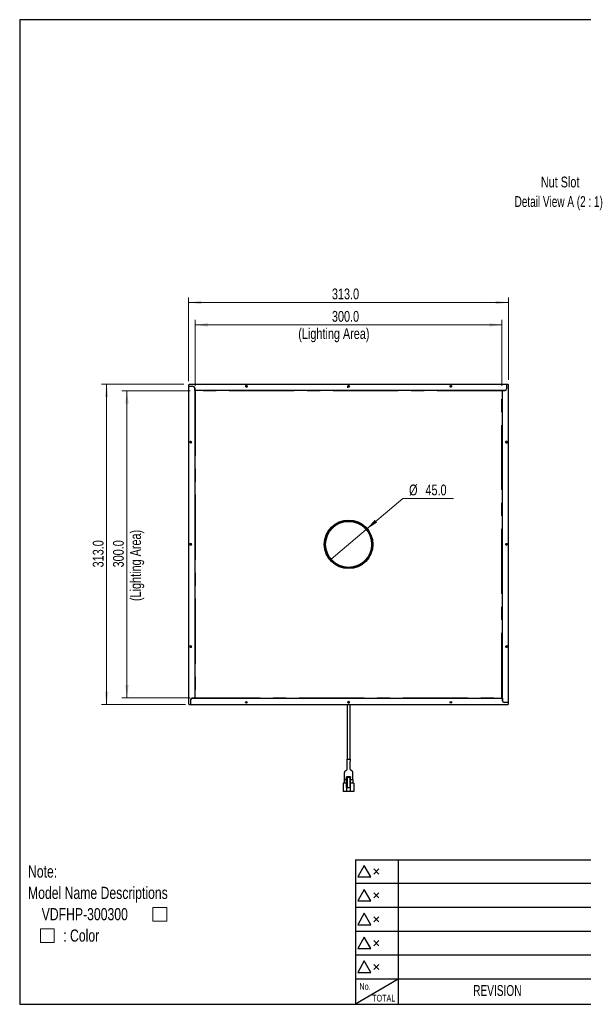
# Model space of a CAD drawing. Header units: millimetres. Extents: x 6 to 294, y 6 to 202.
# Tile 1 of 8: x 6 to 116, y 6 to 199. Entities that reach past the tile are written whole.
import ezdxf

# ---------------------------------------------------------------- set-up
doc = ezdxf.new("R2010")
doc.units = ezdxf.units.MM
doc.linetypes.add('CENTERX2', pattern=[20.32, 12.7, -2.54, 2.54, -2.54])
doc.styles.add('SLDTEXTSTYLE0', font='TXT', dxfattribs={"width": 0.75})
doc.styles.add('SLDTEXTSTYLE2', font='TXT', dxfattribs={"width": 0.7})
doc.styles.add('SLDTEXTSTYLE7', font='TXT', dxfattribs={"width": 0.690476})
doc.dimstyles.new('SLDDIMSTYLE0', dxfattribs={"dimtxt": 2.116667, "dimasz": 2.5, "dimexe": 0, "dimexo": 0.0625, "dimgap": 0.529167, "dimtad": 1, "dimdec": 1, "dimlfac": 5, "dimrnd": 1e-09, "dimzin": 4, "dimdsep": 46, "dimtxsty": 'SLDTEXTSTYLE0', "dimsah": 1, "dimcen": 0.09, "dimadec": 0, "dimazin": 1, "dimtfac": 1, "dimtdec": 1, "dimtofl": 0, "dimtmove": 0, "dimatfit": 3, "dimfxl": 1, "dimfrac": 2, "dimtolj": 1, "dimtzin": 12, "dimarcsym": 0})
doc.dimstyles.new('SLDDIMSTYLE1', dxfattribs={"dimtxt": 2.116667, "dimasz": 2.5, "dimexe": 0, "dimexo": 0.0625, "dimgap": 0.529167, "dimtad": 0, "dimtih": 1, "dimtoh": 1, "dimdec": 1, "dimlfac": 5, "dimrnd": 1e-09, "dimzin": 4, "dimdsep": 46, "dimtxsty": 'SLDTEXTSTYLE0', "dimblk1": 'NONE', "dimsah": 1, "dimcen": 0, "dimadec": 0, "dimazin": 1, "dimtfac": 1, "dimtdec": 1, "dimtmove": 0, "dimatfit": 3, "dimldrblk": 'NONE', "dimfxl": 1, "dimfrac": 2, "dimtolj": 1, "dimtzin": 12, "dimarcsym": 0})

# ---------------------------------------------------------------- blocks, each defined once
blk = doc.blocks.new('SW_SYMBOL_AWLD_SQR')
at = {"color": 0, "linetype": 'Continuous', "lineweight": 0}
for p, q in [((1600, 1600), (0, 1600)), ((0, 1600), (0, 0)), ((1600, 0), (1600, 1600)), ((0, 0), (1600, 0))]:
    blk.add_line(p, q, dxfattribs=at)
blk = doc.blocks.new('SW_NOTE_1')
at = {"color": 0, "linetype": 'Continuous', "lineweight": 0, "xscale": 0.0016898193, "yscale": 0.0016898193, "zscale": 0.0016898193}
for p in [(24.43, -7.85), (2.44, -12.03)]:
    blk.add_blockref('SW_SYMBOL_AWLD_SQR', p, dxfattribs=at)
at = {"color": 0, "linetype": 'Continuous', "lineweight": 0, "attachment_point": 1, "style": 'SLDTEXTSTYLE0'}
for s, insert, char_height in [('Note:', (0, 3.07), 2.381), ('Model Name Descriptions', (0, -1.11), 2.3813), ('VDFHP-300300', (2.68, -5.28), 2.3813), (': Color', (6.9, -9.46), 2.381)]:
    blk.add_mtext(s, dxfattribs=dict(at, insert=insert, char_height=char_height))
blk = doc.blocks.new('_D')
at = {"color": 7, "linetype": 'Continuous', "lineweight": 18}
for p, q in [((40.24, 127.42), (40.24, 140.34)), ((100.24, 139.34), (40.24, 139.34)), ((100.24, 127.42), (100.24, 140.34))]:
    blk.add_line(p, q, dxfattribs=at)
for points in [[(40.24, 139.34), (42.74, 138.99), (42.74, 139.69)], [(100.24, 139.34), (97.74, 139.69), (97.74, 138.99)]]:
    blk.add_solid(points, dxfattribs=at)
at = {"color": 7, "linetype": 'Continuous', "lineweight": 18, "attachment_point": 1, "style": 'SLDTEXTSTYLE0'}
for s, insert, char_height in [('300.0', (66.98, 142.07), 2.117), ('(Lighting Area)', (60.4, 138.7), 2.1167)]:
    blk.add_mtext(s, dxfattribs=dict(at, insert=insert, char_height=char_height))
blk = doc.blocks.new('_D_1')
at = {"color": 7, "linetype": 'Continuous', "lineweight": 18}
for p, q in [((39.24, 126.42), (25.88, 126.42)), ((26.88, 126.42), (26.88, 66.42)), ((39.24, 66.42), (25.88, 66.42))]:
    blk.add_line(p, q, dxfattribs=at)
for points in [[(26.88, 126.42), (26.53, 123.92), (27.23, 123.92)], [(26.88, 66.42), (27.23, 68.92), (26.53, 68.92)]]:
    blk.add_solid(points, dxfattribs=at)
at = {"color": 7, "linetype": 'Continuous', "lineweight": 18, "attachment_point": 1, "rotation": 90, "style": 'SLDTEXTSTYLE0'}
for s, insert, char_height in [('(Lighting Area)', (27.51, 85.33), 2.1167), ('300.0', (24.15, 91.91), 2.117)]:
    blk.add_mtext(s, dxfattribs=dict(at, insert=insert, char_height=char_height))
blk = doc.blocks.new('_D_2')
at = {"color": 7, "linetype": 'Continuous', "lineweight": 18}
for p, q in [((38.94, 128.32), (38.94, 144.73)), ((101.54, 128.62), (101.54, 144.73)), ((38.94, 143.73), (101.54, 143.73))]:
    blk.add_line(p, q, dxfattribs=at)
for points in [[(38.94, 143.73), (41.44, 143.38), (41.44, 144.08)], [(101.54, 143.73), (99.04, 144.08), (99.04, 143.38)]]:
    blk.add_solid(points, dxfattribs=at)
at = {"color": 7, "linetype": 'Continuous', "lineweight": 18, "insert": (66.98, 146.46), "char_height": 2.117, "attachment_point": 1, "style": 'SLDTEXTSTYLE0'}
blk.add_mtext('313.0', dxfattribs=at)
blk = doc.blocks.new('_D_3')
at = {"color": 7, "linetype": 'Continuous', "lineweight": 18}
for p, q in [((38.04, 127.72), (21.91, 127.72)), ((22.91, 127.72), (22.91, 65.12)), ((38.34, 65.12), (21.91, 65.12))]:
    blk.add_line(p, q, dxfattribs=at)
for points in [[(22.91, 127.72), (22.56, 125.22), (23.26, 125.22)], [(22.91, 65.12), (23.26, 67.62), (22.56, 67.62)]]:
    blk.add_solid(points, dxfattribs=at)
at = {"color": 7, "linetype": 'Continuous', "lineweight": 18, "insert": (20.19, 91.91), "char_height": 2.117, "attachment_point": 1, "rotation": 90, "style": 'SLDTEXTSTYLE0'}
blk.add_mtext('313.0', dxfattribs=at)
blk = doc.blocks.new('_D_4')
at = {"color": 7, "linetype": 'Continuous', "lineweight": 18}
for p, q in [((73.67, 99.33), (80.82, 105.39)), ((80.82, 105.39), (90.74, 105.39)), ((66.81, 93.5), (73.67, 99.33))]:
    blk.add_line(p, q, dxfattribs=at)
blk.add_solid([(73.67, 99.33), (75.8, 100.68), (75.35, 101.21)], dxfattribs=at)
at = {"color": 7, "linetype": 'Continuous', "lineweight": 18, "char_height": 2.117, "attachment_point": 1, "style": 'SLDTEXTSTYLE0'}
for s, insert in [('%%c', (82.07, 108.12)), ('45.0', (85.27, 108.12))]:
    blk.add_mtext(s, dxfattribs=dict(at, insert=insert))
blk = doc.blocks.new('_NONE')
blk = doc.blocks.new('SW_NOTE_4')
at = {"color": 0, "linetype": 'Continuous', "lineweight": 0, "attachment_point": 2}
for s, insert, char_height, style in [('Nut Slot', (5.13, 2.73), 2.117, 'SLDTEXTSTYLE0'), ('Detail View A (2 : 1)', (4.86, -1.09), 2.1167, 'SLDTEXTSTYLE7')]:
    blk.add_mtext(s, dxfattribs=dict(at, insert=insert, char_height=char_height, style=style))

msp = doc.modelspace()

# ---------------------------------------------------------------- linework, layer by layer
at = {"color": 7, "linetype": 'Continuous', "lineweight": 25}
for p, q in [((5.901, 199.039), (5.901, 6.453)), ((291.144, 199.039), (5.901, 199.039)), ((39.04, 127.715), (38.94, 127.615)), ((38.94, 127.615), (38.94, 127.315)), ((39.84, 127.315), (38.94, 127.315)), ((38.94, 127.315), (38.94, 65.215)), ((101.14, 127.715), (39.04, 127.715)), ((101.14, 127.715), (101.14, 126.815)), ((101.44, 127.715), (101.14, 127.715)), ((101.54, 127.615), (101.44, 127.715)), ((101.54, 65.515), (101.54, 127.615)), ((40.14, 126.515), (40.14, 127.015)), ((40.14, 127.015), (40.14, 66.315)), ((100.84, 126.515), (40.14, 126.515)), ((100.34, 65.815), (100.34, 126.515)), ((100.34, 126.515), (100.84, 126.515)), ((39.34, 66.015), (39.34, 65.115)), ((40.14, 66.315), (39.64, 66.315)), ((39.64, 66.315), (100.34, 66.315)), ((100.34, 66.315), (100.34, 65.815)), ((101.54, 65.515), (100.64, 65.515)), ((101.54, 65.215), (101.54, 65.515)), ((38.94, 65.215), (39.04, 65.115)), ((39.04, 65.115), (39.34, 65.115)), ((39.34, 65.115), (101.44, 65.115)), ((69.94, 65.115), (69.94, 54.404)), ((70.54, 54.404), (70.54, 65.115)), ((101.44, 65.115), (101.54, 65.215)), ((69.9, 54.404), (70.58, 54.404)), ((69.4, 50.404), (69.5, 50.404)), ((69.44, 49.694), (69.44, 50.404)), ((69.5, 50.404), (69.84, 50.404)), ((70.64, 50.974), (69.84, 50.974)), ((69.84, 50.814), (69.84, 50.974)), ((70.64, 50.814), (69.84, 50.814)), ((69.84, 48.834), (69.84, 50.814)), ((69.94, 50.814), (69.94, 48.834)), ((70.54, 48.834), (70.54, 50.814)), ((70.64, 50.974), (70.64, 50.814)), ((70.64, 48.834), (70.64, 50.814)), ((70.64, 50.404), (70.98, 50.404)), ((70.98, 50.404), (71.08, 50.404)), ((71.04, 50.404), (71.04, 49.694)), ((69.19, 49.694), (69.19, 48.094)), ((69.84, 49.694), (69.19, 49.694)), ((69.84, 48.834), (69.94, 48.834)), ((69.84, 48.834), (69.84, 48.094)), ((69.94, 48.834), (70.54, 48.834)), ((70.54, 48.834), (70.64, 48.834)), ((71.29, 49.694), (70.64, 49.694)), ((70.64, 48.094), (70.64, 48.834)), ((71.29, 49.694), (71.29, 48.094)), ((69.84, 48.094), (69.19, 48.094)), ((70.64, 48.094), (69.84, 48.094)), ((71.29, 48.094), (70.64, 48.094)), ((71.558, 34.72), (71.558, 6.453)), ((71.558, 34.72), (139.144, 34.72)), ((79.944, 34.72), (79.944, 6.453)), ((73.31, 33.604), (72.016, 31.364)), ((74.603, 31.364), (73.31, 33.604)), ((75.185, 31.93), (76.185, 32.93)), ((75.185, 32.93), (76.185, 31.93)), ((72.016, 31.364), (74.603, 31.364)), ((79.944, 30.053), (71.558, 30.053)), ((73.31, 28.934), (72.016, 26.694)), ((74.603, 26.694), (73.31, 28.934)), ((91.144, 30.053), (79.944, 30.053)), ((102.344, 30.053), (91.144, 30.053)), ((139.144, 30.053), (102.344, 30.053)), ((75.185, 27.26), (76.185, 28.26)), ((75.185, 28.26), (76.185, 27.26)), ((79.944, 25.386), (71.558, 25.386)), ((72.016, 26.694), (74.603, 26.694)), ((91.144, 25.386), (79.944, 25.386)), ((102.344, 25.386), (91.144, 25.386)), ((139.144, 25.386), (102.344, 25.386)), ((73.31, 24.264), (72.016, 22.024)), ((74.603, 22.024), (73.31, 24.264)), ((75.185, 22.59), (76.185, 23.59)), ((75.185, 23.59), (76.185, 22.59)), ((72.016, 22.024), (74.603, 22.024)), ((79.944, 20.72), (71.558, 20.72)), ((73.31, 19.594), (72.016, 17.354)), ((74.603, 17.354), (73.31, 19.594)), ((91.144, 20.72), (79.944, 20.72)), ((102.344, 20.72), (91.144, 20.72)), ((139.144, 20.72), (102.344, 20.72)), ((72.016, 17.354), (74.603, 17.354)), ((75.185, 17.92), (76.185, 18.92)), ((75.185, 18.92), (76.185, 17.92)), ((79.944, 16.053), (71.558, 16.053)), ((91.144, 16.053), (79.944, 16.053)), ((102.344, 16.053), (91.144, 16.053)), ((139.144, 16.053), (102.344, 16.053)), ((73.31, 14.924), (72.016, 12.684)), ((74.603, 12.684), (73.31, 14.924)), ((75.185, 13.25), (76.185, 14.25)), ((75.185, 14.25), (76.185, 13.25)), ((72.016, 12.684), (74.603, 12.684)), ((79.944, 11.386), (71.558, 11.386)), ((79.944, 11.386), (71.558, 6.453)), ((91.144, 11.386), (79.944, 11.386)), ((102.344, 11.386), (91.144, 11.386)), ((139.144, 11.386), (102.344, 11.386)), ((5.901, 6.453), (291.144, 6.453))]:
    msp.add_line(p, q, dxfattribs=at)
at = {"color": 7, "linetype": 'Continuous', "lineweight": 0}
for p, q in [((70.387, 127.251), (70.381, 127.257)), ((39.404, 96.562), (39.399, 96.557)), ((101.076, 96.268), (101.081, 96.274))]:
    msp.add_line(p, q, dxfattribs=at)
at = {"color": 7, "linetype": 'CENTERX2'}
for p, q in [((40.24, 126.415), (40.24, 66.415)), ((100.24, 126.415), (40.24, 126.415)), ((100.24, 66.415), (100.24, 126.415)), ((40.24, 66.415), (100.24, 66.415))]:
    msp.add_line(p, q, dxfattribs=at)
at = {"color": 7, "linetype": 'Continuous', "lineweight": 25, "flags": 128}
msp.add_lwpolyline([(71.08, 51.111), (71.08, 51.111), (71.08, 51.115), (71.08, 51.122), (71.08, 51.132), (71.08, 51.146), (71.08, 51.185), (71.08, 51.238), (71.08, 51.37), (71.08, 51.395), (71.08, 51.415), (71.079, 51.442), (71.079, 51.473), (71.08, 51.498), (71.082, 51.525), (71.083, 51.543), (71.085, 51.563), (71.087, 51.584), (71.089, 51.606), (71.091, 51.652), (71.092, 51.697), (71.09, 51.738), (71.081, 51.799), (71.056, 51.875), (71.039, 51.905), (71.015, 51.942), (70.981, 51.982), (70.937, 52.025), (70.692, 52.221), (70.616, 52.312), (70.583, 52.391), (70.575, 52.459), (70.578, 52.574), (70.577, 52.964), (70.576, 53.573), (70.58, 54.404), (70.58, 54.404)], dxfattribs=at)
at = {"color": 7, "linetype": 'Continuous', "lineweight": 25}
for centre, radius in [((50.24, 127.315), 0.16), ((70.24, 127.315), 0.16), ((90.24, 127.315), 0.16), ((39.34, 116.415), 0.16), ((101.14, 116.415), 0.16), ((70.24, 96.415), 4.75), ((70.24, 96.415), 4.7), ((70.24, 96.415), 4.5), ((39.34, 96.415), 0.16), ((101.14, 96.415), 0.16), ((39.34, 76.415), 0.16), ((101.14, 76.415), 0.16), ((50.24, 65.515), 0.16), ((70.24, 65.515), 0.16), ((90.24, 65.515), 0.16)]:
    msp.add_circle(centre, radius, dxfattribs=at)
for centre, radius, start, end in [((39.84, 127.015), 0.3, 0, 90), ((70.24, 127.115), 0.16, 90, 141.31781), ((70.24, 127.115), 0.16, 38.68219, 90), ((100.84, 126.815), 0.3, 270, 0), ((39.54, 96.415), 0.16, 128.68219, 180), ((39.54, 96.415), 0.16, 180, 231.31781), ((100.94, 96.415), 0.16, 0, 51.31781), ((100.94, 96.415), 0.16, 308.68219, 0), ((39.64, 66.015), 0.3, 90, 180), ((100.64, 65.815), 0.3, 180, 270)]:
    msp.add_arc(centre, radius, start, end, dxfattribs=at)
at = {"color": 7, "linetype": 'Continuous', "lineweight": 0}
for centre, start, end in [((50.24, 127.315), 255, 195), ((70.24, 127.315), 255, 195), ((70.24, 127.115), 45.00193, 195.00312), ((90.24, 127.315), 255, 195), ((39.34, 116.415), 255, 195), ((101.14, 116.415), 255, 195), ((39.34, 96.415), 255, 195), ((39.54, 96.415), 135.00977, 194.99774), ((101.14, 96.415), 255, 195), ((100.94, 96.415), 314.99809, 47.15592), ((39.34, 76.415), 255, 195), ((101.14, 76.415), 255, 195), ((70.24, 65.515), 255, 195)]:
    msp.add_arc(centre, 0.2, start, end, dxfattribs=at)
at = {"color": 7, "linetype": 'Continuous', "lineweight": 25}
for points, knots in [([(69.9, 54.404), (69.898, 53.892), (69.896, 53.258), (69.904, 52.599), (69.906, 52.426), (69.889, 52.355), (69.855, 52.293), (69.741, 52.16), (69.591, 52.082), (69.478, 51.96), (69.451, 51.923), (69.436, 51.898), (69.425, 51.877), (69.414, 51.852), (69.409, 51.838), (69.402, 51.816), (69.394, 51.778), (69.389, 51.733), (69.388, 51.691), (69.388, 51.663), (69.389, 51.639), (69.391, 51.614), (69.395, 51.566), (69.403, 51.489), (69.401, 51.446), (69.4, 51.415)], [0, 0, 0, 0, 0.4127088, 0.5116338, 0.5325007, 0.5515103, 0.5697187, 0.5892685, 0.6919843, 0.7124878, 0.7212733, 0.7299012, 0.7391316, 0.7495839, 0.7754176, 0.8014164, 0.8237653, 0.8436717, 0.853247, 0.8626708, 0.8672993, 0.8722064, 0.8837772, 0.9162022, 1, 1, 1, 1]), ([(69.401, 51.454), (69.401, 51.443), (69.4, 51.418), (69.4, 51.351), (69.4, 51.215), (69.399, 50.864), (69.4, 50.598), (69.4, 50.404)], [0, 0, 0, 0, 0.0303591, 0.0705148, 0.1743544, 0.3974972, 1, 1, 1, 1]), ([(71.08, 50.404), (71.08, 50.515), (71.08, 50.705), (71.08, 50.92), (71.08, 51.04), (71.08, 51.09), (71.08, 51.116), (71.08, 51.127), (71.08, 51.132), (71.08, 51.131), (71.08, 51.131)], [0, 0, 0, 0, 0.4352876, 0.74231, 0.8479504, 0.9238653, 0.9520556, 0.9751559, 0.9952588, 1, 1, 1, 1])]:
    msp.add_open_spline(points, degree=3, knots=knots, dxfattribs=at)

# ---------------------------------------------------------------- block references
at = {"color": 7, "linetype": 'Continuous', "lineweight": 0}
for name, p in [('SW_NOTE_4', (106.482, 165.621)), ('SW_NOTE_1', (7.523, 30.55))]:
    msp.add_blockref(name, p, dxfattribs=at)

# ---------------------------------------------------------------- texts
at = {"color": 7, "linetype": 'Continuous', "lineweight": 0, "attachment_point": 2, "style": 'SLDTEXTSTYLE2'}
for s, insert, char_height in [('No.', (73.45, 10.613), 1.3229), ('REVISION', (99.333, 10.219), 2.1167), ('TOTAL', (77.105, 8.32), 1.3229)]:
    msp.add_mtext(s, dxfattribs=dict(at, insert=insert, char_height=char_height))

# ---------------------------------------------------------------- dimensions: what is measured, and where the dimension line sits
at = {"color": 7, "linetype": 'Continuous', "lineweight": 18}
for base, p1, p2, picture, middle in [((101.54, 143.728), (38.94, 127.315), (101.54, 127.615), '_D_2', (70.501, 143.728)), ((40.24, 135.976), (100.24, 126.415), (40.24, 126.415), '_D', (70.501, 135.976))]:
    dim = msp.add_linear_dim(base=base, p1=p1, p2=p2, dimstyle='SLDDIMSTYLE0', dxfattribs=at)
    dim.commit()
    dim.dimension.update_dxf_attribs({"geometry": picture, "text_midpoint": middle, "dimtype": 160})
for base, p1, p2, picture, middle in [((22.915, 65.115), (39.04, 127.715), (39.34, 65.115), '_D_3', (22.915, 95.431)), ((30.241, 66.415), (40.24, 126.415), (40.24, 66.415), '_D_1', (30.241, 95.431))]:
    dim = msp.add_linear_dim(base=base, p1=p1, p2=p2, angle=90, dimstyle='SLDDIMSTYLE0', dxfattribs=at)
    dim.commit()
    dim.dimension.update_dxf_attribs({"geometry": picture, "text_midpoint": middle, "dimtype": 160})
dim = msp.add_diameter_dim_2p(p1=(66.809, 93.503), p2=(73.671, 99.327), dimstyle='SLDDIMSTYLE1', dxfattribs=at)
dim.commit()
dim.dimension.update_dxf_attribs({"geometry": '_D_4', "text_midpoint": (86.404, 107.117), "dimtype": 163})

doc.saveas('drawing.dxf')
